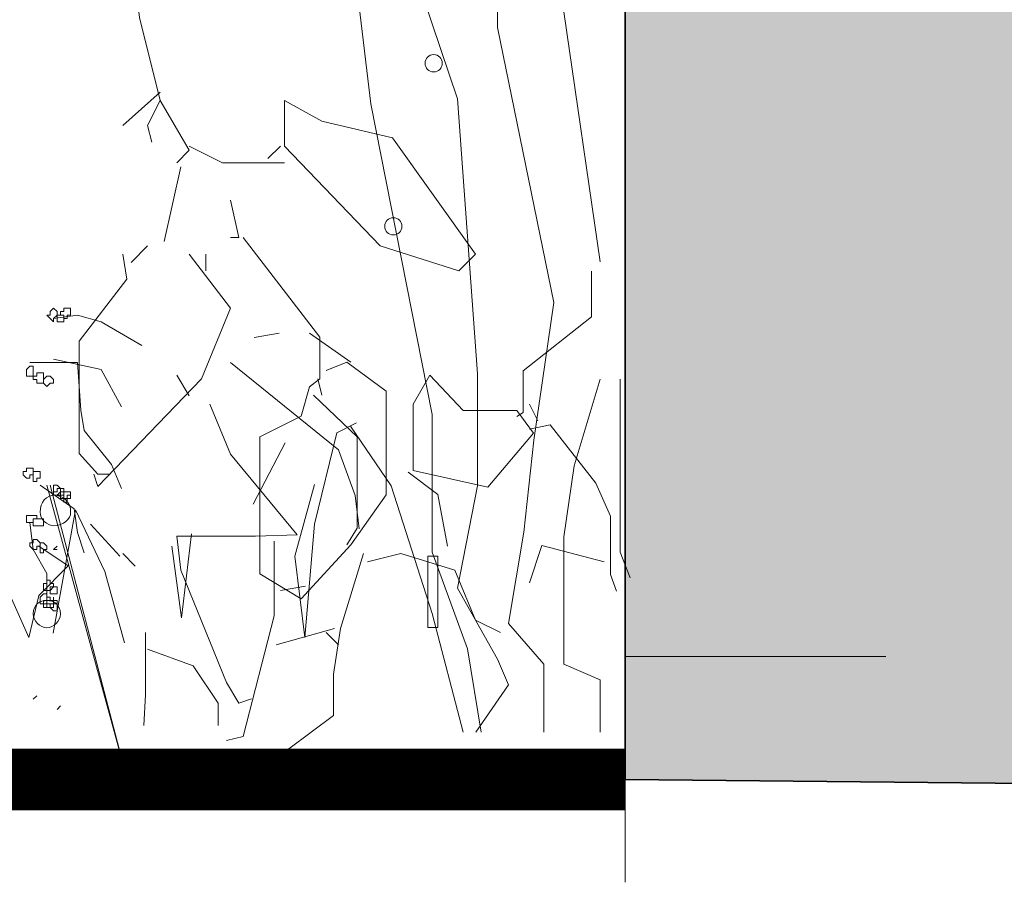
# Model space of a CAD drawing. Header units: millimetres. Extents: x 14400 to 93787, y -21104 to 39413.
# Tile 135 of 256: x 25740 to 25788, y 9742 to 9784. Entities that reach past the tile are written whole.
import ezdxf

# ---------------------------------------------------------------- set-up
doc = ezdxf.new("R2010")
doc.units = ezdxf.units.MM
doc.linetypes.add('HIDDEN', pattern=[9.525, 6.35, -3.175])
for name, color, linetype, lineweight in [('!MODUS_HATCH_ŚCIANA', 254, 'Continuous', 9), ('!MODUS_OPIS', 3, 'Continuous', 13), ('__MODUS_ŚCIANY', 2, 'Continuous', 35), ('_MODUS - zielen', 66, 'Continuous', 9), ('Widok', 1, 'Continuous', 15)]:
    doc.layers.add(name, color=color, linetype=linetype, lineweight=lineweight)

msp = doc.modelspace()

# ---------------------------------------------------------------- hatches: boundary and pattern name
at = {"layer": '!MODUS_HATCH_ŚCIANA', "ltscale": 2}
h = msp.add_hatch(color=256, dxfattribs=at)
h.dxf.hatch_style = 1
h.paths.add_polyline_path([(25800.60707, 9824.23322), (25809.60707, 9824.23322), (25809.60707, 9832.23322), (25737.56249, 9832.23322), (25737.56249, 9824.23322), (25769.10707, 9824.23322), (25769.10707, 9747.23322), (26273.60707, 9742.23322), (26273.60707, 9753.23322), (25800.60707, 9753.23322)], flags=17)

# ---------------------------------------------------------------- linework, layer by layer
at = {"layer": '!MODUS_OPIS', "linetype": 'HIDDEN', "ltscale": 2}
msp.add_lwpolyline([(25769.10707, 9753.23322), (26411.13392, 9753.23322)], dxfattribs=at)
at = {"layer": '__MODUS_ŚCIANY'}
for points in [[(25769.10707, 9747.23322), (25769.10707, 9824.23322), (25737.56249, 9824.23322), (25737.56249, 9832.23322), (25809.60707, 9832.23322), (25809.60707, 9824.23322), (25800.60707, 9824.23322), (25800.60707, 9753.23322), (26273.60707, 9753.23322), (26273.60707, 9742.23322)], [(25769.10707, 9747.23322), (26273.60707, 9742.23322)]]:
    msp.add_lwpolyline(points, dxfattribs=at)
at = {"layer": '__MODUS_ŚCIANY', "ltscale": 2, "const_width": 3}
msp.add_lwpolyline([(25769.10707, 9747.23322), (25592.96893, 9747.23322)], dxfattribs=at)
at = {"layer": '_MODUS - zielen', "transparency": 33554687}
for p, q in [((25762.89582, 9783.83995), (25762.89582, 9790.29767)), ((25756.71984, 9780.13713), (25755.98363, 9786.32824)), ((25760.93259, 9780.37411), (25759.17387, 9785.58768)), ((25767.88568, 9772.43527), (25766.12696, 9784.61014)), ((25765.63615, 9770.45056), (25762.89582, 9783.83995)), ((25759.70557, 9765.00001), (25756.71984, 9780.13713)), ((25761.9142, 9766.98472), (25760.93259, 9780.37411)), ((25764.65454, 9763.75586), (25765.63615, 9770.45056)), ((25761.9142, 9761.53417), (25761.9142, 9766.98472)), ((25766.61777, 9762.51171), (25767.88568, 9766.71811)), ((25768.86729, 9758.30531), (25768.86729, 9766.71811)), ((25759.70557, 9758.30531), (25759.70557, 9765.00001)), ((25755.06011, 9764.11454), (25756.02011, 9764.59454)), ((25757.70145, 9761.53417), (25755.72867, 9764.43339)), ((25753.98011, 9759.67454), (25755.06011, 9764.11454)), ((25764.16373, 9759.28285), (25764.65454, 9763.75586)), ((25750.98011, 9760.63454), (25752.54011, 9763.63454)), ((25766.12696, 9759.04587), (25766.61777, 9762.51171)), ((25759.98011, 9761.11454), (25758.54011, 9762.19454)), ((25753.98011, 9761.59454), (25753.02011, 9758.11454)), ((25759.70557, 9755.31343), (25757.70145, 9761.53417)), ((25760.93259, 9756.55758), (25761.9142, 9761.53417)), ((25760.46011, 9758.59454), (25759.98011, 9761.11454)), ((25742.32702, 9760.3636, -6683.45662), (25741.24702, 9754.3636, -6683.45662)), ((25743.76702, 9757.3636, -6683.45662), (25742.32702, 9760.3636, -6683.45662)), ((25743.06011, 9759.67454), (25744.50011, 9758.11454)), ((25753.50011, 9754.15454), (25753.98011, 9759.67454)), ((25747.50011, 9755.11454), (25747.98011, 9759.19454)), ((25763.42752, 9754.83947), (25764.16373, 9759.28285)), ((25766.12696, 9755.31343), (25766.12696, 9759.04587)), ((25741.98011, 9757.63454), (25740.54011, 9758.59454)), ((25747.02011, 9758.59454), (25747.50011, 9755.11454)), ((25753.02011, 9758.11454), (25753.50011, 9754.15454)), ((25759.98011, 9758.11454), (25759.50011, 9758.11454)), ((25759.50011, 9758.11454), (25759.50011, 9754.63454)), ((25761.4234, 9753.59532), (25759.70557, 9758.30531)), ((25759.98011, 9754.63454), (25759.98011, 9758.11454)), ((25769.3581, 9757.06116), (25768.86729, 9758.30531)), ((25738.50011, 9757.63454), (25740.06011, 9754.15454)), ((25740.54011, 9756.19454), (25741.98011, 9757.63454)), ((25744.72702, 9753.8836, -6683.45662), (25743.76702, 9757.3636, -6683.45662)), ((25762.89582, 9753.09174), (25760.93259, 9756.55758)), ((25740.06011, 9754.15454), (25740.54011, 9756.19454)), ((25761.20944, 9749.54075), (25759.70557, 9755.31343)), ((25766.12696, 9752.85476), (25766.12696, 9755.31343)), ((25759.50011, 9754.63454), (25759.98011, 9754.63454)), ((25765.14535, 9752.85476), (25763.42752, 9754.83947)), ((25762.08854, 9749.54075), (25761.4234, 9753.59532)), ((25763.42752, 9751.84759), (25762.89582, 9753.09174)), ((25765.14535, 9749.54075), (25765.14535, 9752.85476)), ((25767.88568, 9752.08457), (25766.12696, 9752.85476)), ((25761.83497, 9749.54075), (25763.42752, 9751.84759)), ((25767.88568, 9749.54075), (25767.88568, 9752.08457))]:
    msp.add_line(p, q, dxfattribs=at)
for points in [[(25744.02838, 9792.21753), (25744.63535, 9791.00478), (25745.44323, 9784.33475), (25746.454, 9780.29218), (25745.84809, 9779.07944), (25746.05006, 9778.2709)], [(25746.454, 9780.69639), (25744.63535, 9779.07944)], [(25746.454, 9780.29218), (25747.86885, 9777.86669), (25747.26294, 9777.26026)], [(25752.51839, 9778.0688), (25757.16687, 9773.21782), (25761.00747, 9772.00521), (25761.81535, 9772.81361), (25757.77278, 9778.473), (25754.33717, 9779.28154), (25752.51839, 9780.29218), (25752.51839, 9778.0688)], [(25747.86885, 9778.0688), (25749.48567, 9777.26026), (25752.51839, 9777.26026)], [(25752.31536, 9778.0688), (25751.70945, 9777.46249)], [(25747.46491, 9777.05815), (25746.65597, 9773.42005)], [(25749.89066, 9775.44107), (25750.2946, 9773.62202), (25749.89066, 9773.62202)], [(25750.49657, 9773.62202), (25754.23566, 9768.77104), (25754.23566, 9766.74976), (25753.73021, 9766.34555), (25753.32627, 9764.93071), (25751.30551, 9763.92006), (25751.30551, 9757.25003), (25753.32627, 9756.03716), (25755.75202, 9758.66488), (25757.47035, 9761.09037), (25757.47035, 9766.14332), (25755.55005, 9767.55843), (25754.53914, 9767.15396)], [(25745.84809, 9773.21782), (25745.03929, 9772.40941)], [(25744.63535, 9772.81361), (25744.83732, 9771.60074), (25742.51308, 9768.56907), (25742.51308, 9763.11166), (25743.42247, 9762.10101), (25744.02838, 9762.10101)], [(25747.86885, 9772.81361), (25749.89066, 9770.18589), (25748.47582, 9766.74976), (25743.42247, 9761.49458), (25743.2205, 9762.10101)], [(25748.67779, 9772.81361), (25748.67779, 9772.00521)], [(25767.47473, 9771.97646), (25767.47473, 9769.75307), (25764.14065, 9767.12548), (25764.14065, 9765.1042), (25763.83716, 9764.90209)], [(25741.26941, 9769.68118), (25742.42766, 9769.84664), (25743.5859, 9769.51571), (25745.57146, 9768.35747)], [(25752.25379, 9768.96246), (25751.04092, 9768.76022)], [(25753.73021, 9768.97328), (25755.75202, 9767.55843)], [(25741.26941, 9767.69562), (25743.5859, 9767.19922), (25744.57868, 9765.37913)], [(25740.11117, 9767.53015), (25742.42766, 9767.53015), (25742.59312, 9765.21366), (25742.75858, 9764.22088), (25744.08229, 9762.56625), (25744.57868, 9761.408)], [(25749.89066, 9767.52969), (25755.14611, 9763.28501), (25755.95399, 9761.06163), (25756.15596, 9759.44468)], [(25747.26294, 9766.92325), (25747.86885, 9765.91274)], [(25754.1352, 9766.74976), (25754.33717, 9765.94135)], [(25763.83716, 9765.20518), (25761.20944, 9765.20518), (25759.59262, 9766.92325), (25758.78368, 9765.5084), (25758.78368, 9762.2745), (25762.42231, 9761.46596), (25764.64504, 9764.09355), (25763.83716, 9765.20518)], [(25753.93323, 9765.94135), (25756.0555, 9763.92006), (25756.0555, 9759.47329), (25755.55005, 9758.66488)], [(25748.87976, 9765.5084), (25749.89066, 9763.08291), (25753.1243, 9759.14146), (25751.10354, 9759.09096), (25747.26294, 9759.09096), (25747.46491, 9757.42339), (25749.68869, 9751.96624), (25750.2946, 9750.9556), (25750.90051, 9751.1577)], [(25764.44307, 9765.5084), (25764.84807, 9764.69999)], [(25764.44307, 9764.29566), (25765.45398, 9764.49776), (25767.67776, 9761.66806), (25768.38519, 9760.05098), (25768.38519, 9757.22129), (25768.68761, 9756.41275)], [(25740.60756, 9761.57347), (25742.26219, 9760.41522), (25742.42766, 9759.25698), (25742.75858, 9758.2642)], [(25740.93849, 9761.57347), (25744.74415, 9747.67454), (25741.10395, 9761.57347)], [(25740.11117, 9759.75337), (25740.27663, 9758.42966), (25740.27663, 9758.42966)], [(25741.26941, 9758.42966), (25741.43488, 9758.59512), (25741.43488, 9758.59512)], [(25741.26941, 9758.42966), (25741.43488, 9758.59512), (25741.43488, 9758.59512)], [(25752.01293, 9758.83824), (25752.01293, 9755.20014), (25750.49657, 9749.33851), (25749.68869, 9749.13641)], [(25768.0817, 9757.8276), (25765.05004, 9758.63614), (25764.44307, 9756.81708)], [(25740.27663, 9758.42966), (25740.93849, 9757.27142), (25740.93849, 9755.61678)], [(25741.26941, 9758.42966), (25741.43488, 9758.42966), (25741.43488, 9758.42966)], [(25741.26941, 9758.42966), (25741.43488, 9758.42966), (25741.43488, 9758.42966)], [(25741.26941, 9758.42966), (25741.43488, 9758.42966), (25741.43488, 9758.42966)], [(25744.63535, 9758.23193), (25745.24126, 9757.62549)], [(25756.35793, 9758.23193), (25755.24657, 9754.59383), (25754.89338, 9752.37044), (25754.89338, 9750.34916), (25752.72036, 9748.73221)], [(25756.56096, 9757.8276), (25758.17777, 9758.23193), (25760.8055, 9757.42339), (25761.81535, 9754.99803), (25763.02822, 9754.39173)], [(25753.52824, 9756.6436), (25752.31536, 9756.44136)], [(25745.74658, 9754.39173), (25745.74658, 9751.3598), (25745.65362, 9749.86359)], [(25754.94308, 9754.59383), (25752.11339, 9753.78529)], [(25754.53914, 9754.39173), (25755.14611, 9753.78529)], [(25745.84809, 9753.58319), (25748.07082, 9752.77465), (25749.2837, 9750.9556), (25749.2837, 9749.86359)], [(25740.27663, 9751.14927), (25740.4421, 9751.31473), (25740.4421, 9751.31473)], [(25741.43488, 9750.65288), (25741.60034, 9750.81834), (25741.60034, 9750.81834)]]:
    msp.add_lwpolyline(points, dxfattribs=at)
for points in [[(25760.19944, 9782.10404, -1), (25759.3579, 9782.10404, -1)], [(25758.23622, 9774.1652, -1), (25757.39467, 9774.1652, -1)]]:
    msp.add_lwpolyline(points, format="xyb", close=True, dxfattribs=at)
for points in [[(25741.26941, 9770.17757), (25741.43488, 9770.0121), (25741.43488, 9769.84664), (25741.43488, 9769.84664), (25741.26941, 9769.68118), (25741.26941, 9769.68118), (25741.26941, 9769.51571), (25741.10395, 9769.68118), (25740.93849, 9769.84664), (25740.93849, 9769.84664), (25741.10395, 9769.84664), (25741.10395, 9770.0121)], [(25741.93127, 9770.17757), (25742.09673, 9770.17757), (25742.09673, 9770.0121), (25742.09673, 9769.84664), (25742.09673, 9769.84664), (25741.93127, 9769.84664), (25741.93127, 9769.68118), (25741.7658, 9769.68118), (25741.7658, 9769.68118), (25741.7658, 9769.84664), (25741.60034, 9769.84664), (25741.60034, 9769.84664), (25741.60034, 9770.0121), (25741.7658, 9770.0121), (25741.7658, 9770.17757), (25741.7658, 9770.17757)], [(25741.93127, 9770.17757), (25742.09673, 9770.17757), (25742.09673, 9770.0121), (25742.09673, 9769.84664), (25742.09673, 9769.84664), (25741.93127, 9769.84664), (25741.93127, 9769.68118), (25741.7658, 9769.68118), (25741.7658, 9769.68118), (25741.7658, 9769.84664), (25741.60034, 9769.84664), (25741.60034, 9769.84664), (25741.60034, 9770.0121), (25741.7658, 9770.0121), (25741.7658, 9770.17757), (25741.7658, 9770.17757)], [(25741.7658, 9769.84664), (25741.7658, 9769.84664), (25741.7658, 9769.84664), (25741.7658, 9769.68118), (25741.7658, 9769.68118), (25741.7658, 9769.51571), (25741.7658, 9769.51571), (25741.60034, 9769.51571), (25741.43488, 9769.51571), (25741.43488, 9769.51571), (25741.43488, 9769.51571), (25741.43488, 9769.68118), (25741.43488, 9769.84664), (25741.43488, 9769.84664), (25741.43488, 9769.84664), (25741.60034, 9769.84664)], [(25740.27663, 9767.36469), (25740.27663, 9767.19922), (25740.27663, 9767.19922), (25740.27663, 9767.03376), (25740.27663, 9767.03376), (25740.27663, 9766.8683), (25740.11117, 9766.8683), (25739.94571, 9766.8683), (25739.94571, 9766.8683), (25739.94571, 9766.8683), (25739.94571, 9767.03376), (25739.94571, 9767.19922), (25739.94571, 9767.19922), (25739.94571, 9767.19922), (25740.11117, 9767.36469)], [(25740.60756, 9767.03376), (25740.77302, 9767.03376), (25740.77302, 9766.8683), (25740.77302, 9766.8683), (25740.77302, 9766.70283), (25740.77302, 9766.53737), (25740.60756, 9766.53737), (25740.60756, 9766.53737), (25740.4421, 9766.53737), (25740.4421, 9766.70283), (25740.27663, 9766.70283), (25740.27663, 9766.8683), (25740.4421, 9766.8683), (25740.4421, 9766.8683), (25740.4421, 9767.03376)], [(25741.10395, 9766.8683), (25741.26941, 9766.70283), (25741.26941, 9766.53737), (25741.10395, 9766.53737), (25741.10395, 9766.53737), (25740.93849, 9766.37191), (25740.93849, 9766.37191), (25740.77302, 9766.53737), (25740.77302, 9766.53737), (25740.77302, 9766.70283), (25740.93849, 9766.8683), (25740.93849, 9766.8683), (25740.93849, 9766.8683)], [(25740.11117, 9762.40078), (25740.27663, 9762.40078), (25740.27663, 9762.23532), (25740.27663, 9762.23532), (25740.27663, 9762.06986), (25740.11117, 9762.06986), (25740.11117, 9761.90439), (25739.94571, 9761.90439), (25739.94571, 9761.90439), (25739.78024, 9762.06986), (25739.78024, 9762.23532), (25739.78024, 9762.23532), (25739.94571, 9762.23532), (25739.94571, 9762.40078), (25739.94571, 9762.40078)], [(25740.4421, 9762.23532), (25740.60756, 9762.23532), (25740.60756, 9762.06986), (25740.60756, 9761.90439), (25740.60756, 9761.90439), (25740.4421, 9761.90439), (25740.4421, 9761.73893), (25740.27663, 9761.73893), (25740.27663, 9761.73893), (25740.27663, 9761.90439), (25740.27663, 9761.90439), (25740.27663, 9762.06986), (25740.27663, 9762.23532), (25740.27663, 9762.23532)], [(25741.43488, 9761.57347), (25741.60034, 9761.408), (25741.60034, 9761.24254), (25741.60034, 9761.24254), (25741.43488, 9761.07708), (25741.43488, 9761.07708), (25741.26941, 9761.07708), (25741.26941, 9761.24254), (25741.26941, 9761.24254), (25741.26941, 9761.408), (25741.26941, 9761.57347)], [(25741.60034, 9761.408), (25741.7658, 9761.408), (25741.7658, 9761.24254), (25741.7658, 9761.24254), (25741.7658, 9761.07708), (25741.60034, 9761.07708), (25741.60034, 9761.07708), (25741.43488, 9761.07708), (25741.43488, 9761.07708), (25741.43488, 9761.07708), (25741.26941, 9761.07708), (25741.26941, 9761.24254), (25741.26941, 9761.24254), (25741.43488, 9761.24254), (25741.43488, 9761.408), (25741.43488, 9761.408)], [(25741.93127, 9761.24254), (25741.93127, 9761.24254), (25742.09673, 9761.24254), (25742.09673, 9761.07708), (25741.93127, 9761.07708), (25741.93127, 9761.07708), (25741.93127, 9760.91161), (25741.7658, 9760.91161), (25741.7658, 9760.91161), (25741.60034, 9760.91161), (25741.60034, 9761.07708), (25741.60034, 9761.07708), (25741.60034, 9761.24254), (25741.60034, 9761.24254), (25741.7658, 9761.24254), (25741.7658, 9761.24254)], [(25741.93127, 9761.24254), (25742.09673, 9761.24254), (25742.09673, 9761.07708), (25742.09673, 9761.07708), (25742.09673, 9760.91161), (25741.93127, 9760.91161), (25741.93127, 9760.74615), (25741.7658, 9760.74615), (25741.7658, 9760.91161), (25741.7658, 9761.07708), (25741.7658, 9761.07708), (25741.7658, 9761.24254), (25741.7658, 9761.24254), (25741.7658, 9761.24254)], [(25740.27663, 9760.0843), (25740.4421, 9760.0843), (25740.4421, 9759.91883), (25740.27663, 9759.91883), (25740.27663, 9759.75337), (25740.27663, 9759.75337), (25740.11117, 9759.75337), (25739.94571, 9759.75337), (25739.94571, 9759.91883), (25739.94571, 9759.91883), (25739.94571, 9760.0843), (25740.11117, 9760.0843), (25740.11117, 9760.0843)], [(25740.60756, 9759.91883), (25740.77302, 9759.91883), (25740.77302, 9759.91883), (25740.77302, 9759.75337), (25740.77302, 9759.58791), (25740.60756, 9759.58791), (25740.60756, 9759.58791), (25740.60756, 9759.58791), (25740.4421, 9759.58791), (25740.4421, 9759.58791), (25740.27663, 9759.58791), (25740.27663, 9759.75337), (25740.27663, 9759.91883), (25740.4421, 9759.91883), (25740.4421, 9759.91883)], [(25740.4421, 9758.92605), (25740.60756, 9758.76059), (25740.60756, 9758.59512), (25740.60756, 9758.59512), (25740.4421, 9758.59512), (25740.4421, 9758.42966), (25740.27663, 9758.42966), (25740.27663, 9758.42966), (25740.11117, 9758.59512), (25740.11117, 9758.59512), (25740.11117, 9758.76059), (25740.27663, 9758.76059), (25740.27663, 9758.92605), (25740.27663, 9758.92605)], [(25740.77302, 9758.76059), (25740.93849, 9758.59512), (25740.93849, 9758.59512), (25740.93849, 9758.42966), (25740.93849, 9758.42966), (25740.77302, 9758.42966), (25740.77302, 9758.2642), (25740.60756, 9758.2642), (25740.60756, 9758.42966), (25740.60756, 9758.42966), (25740.60756, 9758.59512), (25740.60756, 9758.59512), (25740.60756, 9758.59512), (25740.60756, 9758.76059)], [(25741.10395, 9756.94049), (25741.10395, 9756.77503), (25741.26941, 9756.77503), (25741.26941, 9756.60956), (25741.26941, 9756.60956), (25741.10395, 9756.60956), (25741.10395, 9756.4441), (25740.93849, 9756.4441), (25740.93849, 9756.4441), (25740.77302, 9756.4441), (25740.77302, 9756.60956), (25740.77302, 9756.60956), (25740.77302, 9756.77503), (25740.93849, 9756.77503), (25740.93849, 9756.94049), (25740.93849, 9756.94049)], [(25741.43488, 9756.60956), (25741.43488, 9756.60956), (25741.43488, 9756.60956), (25741.43488, 9756.4441), (25741.43488, 9756.27864), (25741.43488, 9756.27864), (25741.43488, 9756.27864), (25741.26941, 9756.27864), (25741.26941, 9756.27864), (25741.26941, 9756.27864), (25741.10395, 9756.27864), (25741.10395, 9756.4441), (25741.26941, 9756.60956), (25741.26941, 9756.60956), (25741.26941, 9756.60956)], [(25740.93849, 9756.27864), (25740.93849, 9756.11317), (25741.10395, 9756.11317), (25741.10395, 9755.94771), (25740.93849, 9755.94771), (25740.93849, 9755.94771), (25740.93849, 9755.78225), (25740.93849, 9755.78225), (25740.77302, 9755.78225), (25740.60756, 9755.78225), (25740.60756, 9755.94771), (25740.60756, 9755.94771), (25740.60756, 9756.11317), (25740.77302, 9756.27864)], [(25741.26941, 9755.94771), (25741.43488, 9755.94771), (25741.43488, 9755.94771), (25741.43488, 9755.78225), (25741.43488, 9755.78225), (25741.26941, 9755.78225), (25741.26941, 9755.61678), (25741.26941, 9755.61678), (25741.10395, 9755.61678), (25741.10395, 9755.78225), (25740.93849, 9755.78225), (25740.93849, 9755.78225), (25740.93849, 9755.94771), (25741.10395, 9755.94771), (25741.26941, 9755.94771), (25741.26941, 9756.11317), (25741.26941, 9756.11317)], [(25741.10395, 9755.94771), (25741.26941, 9755.94771), (25741.26941, 9755.94771), (25741.26941, 9755.78225), (25741.26941, 9755.78225), (25741.10395, 9755.78225), (25741.10395, 9755.61678), (25740.93849, 9755.61678), (25740.93849, 9755.61678), (25740.77302, 9755.61678), (25740.77302, 9755.78225), (25740.77302, 9755.78225), (25740.77302, 9755.94771), (25740.93849, 9755.94771), (25740.93849, 9755.94771)], [(25741.43488, 9755.94771), (25741.43488, 9755.78225), (25741.43488, 9755.78225), (25741.43488, 9755.61678), (25741.43488, 9755.45132), (25741.43488, 9755.45132), (25741.26941, 9755.45132), (25741.26941, 9755.45132), (25741.26941, 9755.45132), (25741.10395, 9755.61678), (25741.10395, 9755.78225), (25741.26941, 9755.78225), (25741.26941, 9755.78225), (25741.26941, 9755.94771)]]:
    msp.add_lwpolyline(points, close=True, dxfattribs=at)
for points in [[(25740.60756, 9760.24976), (25740.60756, 9760.74615), (25740.93849, 9761.07708), (25741.26941, 9761.07708), (25741.26941, 9761.07708), (25741.7658, 9761.07708), (25742.09673, 9760.74615), (25742.09673, 9760.24976), (25742.09673, 9760.24976), (25742.09673, 9759.91883), (25741.7658, 9759.58791), (25741.26941, 9759.58791), (25741.26941, 9759.58791), (25740.93849, 9759.58791), (25740.60756, 9759.91883), (25740.60756, 9760.24976)], [(25740.27663, 9755.28586), (25740.27663, 9755.78225), (25740.60756, 9755.94771), (25740.93849, 9755.94771), (25740.93849, 9755.94771), (25741.26941, 9755.94771), (25741.60034, 9755.78225), (25741.60034, 9755.28586), (25741.60034, 9755.28586), (25741.60034, 9754.95493), (25741.26941, 9754.624), (25740.93849, 9754.624), (25740.93849, 9754.624), (25740.60756, 9754.624), (25740.27663, 9754.95493), (25740.27663, 9755.28586)]]:
    msp.add_open_spline(points, degree=3, knots=[0, 0, 0, 0, 0.0625, 0.0625, 0.0625, 0.062501, 0.125, 0.125, 0.125, 0.125001, 0.1875, 0.1875, 0.1875, 0.187501, 1, 1, 1, 1], dxfattribs=at)
at = {"layer": 'Widok', "ltscale": 2}
msp.add_lwpolyline([(25769.10707, 9824.23322), (25769.10707, 9742.23322)], dxfattribs=at)

doc.saveas('drawing.dxf')
